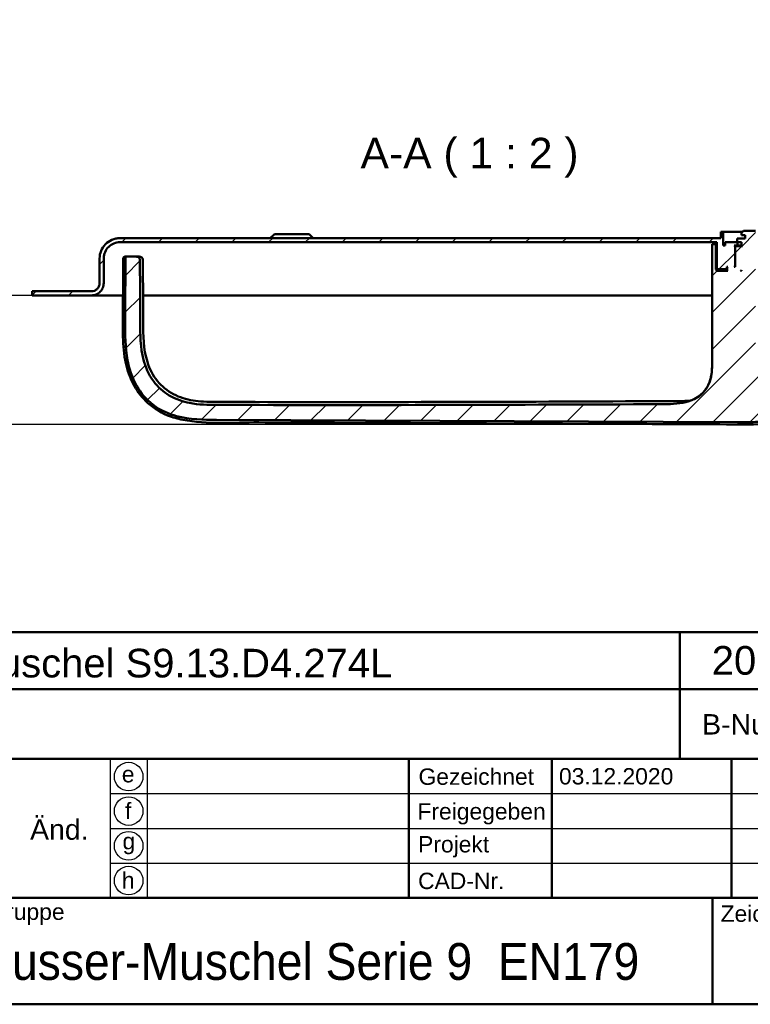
# Model space of a CAD drawing. Header units: millimetres. Extents: x 20 to 833, y 20 to 574.
# Tile 9 of 20: x 541 to 719, y 20 to 261. Entities that reach past the tile are written whole.
import ezdxf
from ezdxf.enums import TextEntityAlignment as Align

# ---------------------------------------------------------------- set-up
doc = ezdxf.new("R2010")
doc.units = ezdxf.units.MM
doc.header["$LTSCALE"] = 2
for name, color, linetype, lineweight in [('Bemaßungen(DIN)', 7, 'Continuous', 25), ('Sichtbare Kanten(DIN)', 7, 'Continuous', 50), ('Skizziergeometrie(DIN)', 7, 'Continuous', 50), ('Skizzierlinie(DIN)', 7, 'Continuous', 25), ('Symbole(DIN)', 7, 'Continuous', 25)]:
    doc.layers.add(name, color=color, linetype=linetype, lineweight=lineweight)
doc.layers.add('Schraffur', color=179, linetype='Continuous', lineweight=9, true_color=0x1e1e47)
doc.styles.add('Aktuell-DIN', font='arial.ttf')
doc.styles.add('Aktuell-DINGroßer Text', font='arial.ttf')
doc.styles.add('STANDARD-DIN~0', font='arial.ttf')
doc.styles.add('Textstil10', font='arial.ttf')
doc.styles.add('Textstil41', font='arial.ttf', dxfattribs={"width": 0.8})
doc.styles.add('Textstil83', font='arial.ttf', dxfattribs={"width": 0.8})
doc.dimstyles.new('CAD-LAN', dxfattribs={"dimscale": 2, "dimtxt": 3.5, "dimasz": 2.5, "dimexe": 3.175, "dimexo": 0, "dimgap": 0.8, "dimtad": 1, "dimrnd": 1e-08, "dimtxsty": 'STANDARD-DIN~0', "dimcen": 0.09, "dimdle": 10, "dimclrd": 250, "dimclre": 250, "dimclrt": 250, "dimadec": 0, "dimazin": 2, "dimtfac": 1, "dimtmove": 0, "dimatfit": 3, "dimfxl": 1, "dimtolj": 1, "dimtzin": 0, "dimlwd": 25, "dimlwe": 25, "dimarcsym": 0})

# ---------------------------------------------------------------- blocks, each defined once
blk = doc.blocks.new('Ränder Standardrahmen')
at = {"layer": 'Skizziergeometrie(DIN)', "flags": 128}
blk.add_lwpolyline([(10, 10), (10, 287), (410, 287), (410, 10), (10, 10)], dxfattribs=at)
blk = doc.blocks.new('Schriftfelder Heusser')
at = {"layer": 'Skizziergeometrie(DIN)'}
for p, q in [((101, 236.92), (291, 236.92)), ((232, 229.92), (232, 236.92)), ((101, 229.92), (291, 229.92)), ((232, 229.92), (232, 221.42)), ((101, 221.42), (291, 221.42)), ((198.85, 221.42), (198.85, 204.42)), ((216.35, 221.42), (216.35, 204.42)), ((238.35, 221.42), (238.35, 204.42)), ((101, 204.42), (291, 204.42)), ((236, 204.42), (236, 191.42)), ((291, 191.42), (101, 191.42))]:
    blk.add_line(p, q, dxfattribs=at)
at = {"layer": 'Skizzierlinie(DIN)'}
for p, q in [((162.35, 221.42), (162.35, 204.42)), ((166.85, 221.42), (166.85, 204.42)), ((162.35, 217.17), (278, 217.17)), ((162.35, 212.92), (278, 212.92)), ((162.35, 208.67), (278, 208.67))]:
    blk.add_line(p, q, dxfattribs=at)
for centre in [(164.6, 219.25), (164.6, 215.04), (164.6, 210.79), (164.6, 206.54)]:
    blk.add_circle(centre, 1.75, dxfattribs=at)
at = {"layer": 'Symbole(DIN)', "color": 179, "true_color": 0x262659, "style": 'Aktuell-DIN'}
for s, insert, char_height, attachment_point in [('B-Nummer', (234.74, 225.62), 2.489, 4), ('\\fArial|b0|i0;Gezeichnet', (200.05, 219.23), 2, 4), ('\\fArial|b0|i0;e', (164.54, 219.53), 2, 5), ('\\fArial|b0|i0;f', (164.55, 215.06), 2, 5), ('\\fArial|b0|i0;Freigegeben', (199.92, 216), 2, 1), ('\\fArial|b0|i0;Projekt', (200, 211.98), 2, 1), ('\\fArial|b0|i0;g', (164.63, 211.05), 2, 5), ('\\fArial|b0|i0;h', (164.55, 206.57), 2, 5), ('\\fArial|b0|i0;CAD-Nr.', (200, 207.5), 2, 1), ('\\fArial|b0|i0;\\H2.0000;Baugruppe', (143.1, 203.73), 2, 1), ('\\fArial|b0|i0;Zeichnungs-Nr.', (237, 203.5), 2, 1)]:
    blk.add_mtext(s, dxfattribs=dict(at, insert=insert, char_height=char_height, attachment_point=attachment_point))
at = {"layer": 'Symbole(DIN)', "color": 179, "true_color": 0x262659, "insert": (156.12, 212.76), "char_height": 2.489, "width": 12.3494, "attachment_point": 5, "style": 'Aktuell-DIN'}
blk.add_mtext('Änd.', dxfattribs=at)
at = {"layer": 'Symbole(DIN)', "color": 7, "insert": (143.1, 196.62), "char_height": 4.5, "width": 90.18, "attachment_point": 4, "style": 'Aktuell-DIN'}
blk.add_mtext('\\fArial|b0|i0;\\W0.90;\\H4.5000;Heusser-Muschel Serie 9  EN179', dxfattribs=at)
at = {"layer": 'Symbole(DIN)', "color": 179, "true_color": 0x262659, "style": 'Textstil10'}
blk.add_attdef('ERSTELLUNGSDATUM_001', (217.23, 218.29), '', height=2, dxfattribs=at)
at = {"layer": 'Symbole(DIN)', "color": 179, "true_color": 0x262659}
for tag, height, style, p in [('AUTOR', 2.49, 'Aktuell-DIN', (240.03, 219.26)), ('KONTROLLDATUM', 2, 'Textstil10', (217.42, 215.04)), ('KONTROLLIERT_VON', 2, 'Textstil10', (239.98, 215.05))]:
    blk.add_attdef(tag, text='', height=height, dxfattribs=dict(at, style=style)).set_placement(p, align=Align.MIDDLE_LEFT)
at = {"layer": 'Symbole(DIN)', "color": 7, "style": 'Textstil83', "width": 0.8}
blk.add_attdef('Anfänglicher_Ansichtsmaßstab_001', (281.57, 213.34), '', height=2.3, dxfattribs=at)
at = {"layer": 'Symbole(DIN)', "color": 179, "true_color": 0x262659, "style": 'Textstil10'}
blk.add_attdef('PROJEKT', text='', height=2, dxfattribs=at).set_placement((217.77, 209.72), align=Align.BOTTOM_LEFT)
at = {"layer": 'Symbole(DIN)', "color": 7, "style": 'Textstil41', "width": 0.8}
blk.add_attdef('STATUS', text='', height=5, dxfattribs=at).set_placement((284.53, 195.86), align=Align.MIDDLE_CENTER)
blk = doc.blocks.new('*D26')
at = {"layer": 'Bemaßungen(DIN)', "color": 250, "linetype": 'Continuous', "lineweight": 25, "true_color": 0x3f3f3f, "transparency": 16777216}
for p, q in [((543.59, 193.31), (517.24, 193.31)), ((523.59, 166.75), (523.59, 188.31)), ((715.94, 161.75), (517.24, 161.75))]:
    blk.add_line(p, q, dxfattribs=at)
at = {"layer": 'Bemaßungen(DIN)', "color": 250, "linetype": 'Continuous', "true_color": 0x3f3f3f, "transparency": 16777216}
for points in [[(522.76, 188.31), (524.42, 188.31), (523.59, 193.31)], [(522.75, 166.75), (524.42, 166.75), (523.59, 161.75)]]:
    blk.add_solid(points, dxfattribs=at)
at = {"layer": 'Defpoints', "color": 0, "linetype": 'Continuous', "transparency": 16777216}
for p in [(523.59, 193.31), (543.59, 193.31), (715.94, 161.75)]:
    blk.add_point(p, dxfattribs=at)
at = {"layer": 'Bemaßungen(DIN)', "color": 250, "linetype": 'Continuous', "lineweight": 25, "true_color": 0x3f3f3f, "transparency": 16777216, "insert": (514.84, 172.55), "char_height": 7, "attachment_point": 1, "rotation": 89.9986, "style": 'STANDARD-DIN~0'}
blk.add_mtext('\\A1;32', dxfattribs=at)

msp = doc.modelspace()

# ---------------------------------------------------------------- hatches: boundary and pattern name
at = {"layer": 'Schraffur'}
h = msp.add_hatch(dxfattribs=at)
h.set_pattern_fill('ANSI31', color=256, scale=50.8, style=0)
h.set_pattern_definition([(45, (0, 0), (-4.49013, 4.49013), [])])
edge = h.paths.add_edge_path()
edge.add_line((558.089, 194.307), (543.589, 194.307))
edge.add_line((543.589, 194.307), (543.589, 193.307))
edge.add_line((543.589, 193.307), (558.089, 193.307))
edge.add_spline(control_points=[(558.089, 193.307), (558.298, 193.307), (558.505, 193.328), (558.907, 193.413), (559.1, 193.474), (559.648, 193.713), (559.975, 193.941), (560.515, 194.501), (560.727, 194.826), (561.016, 195.539), (561.089, 195.92), (561.089, 196.307)], knot_values=[-0.4735831, -0.4735831, -0.4735831, -0.4735831, -0.4108832, -0.4108832, -0.3500812, -0.3500812, -0.2314327, -0.2314327, -0.1160757, -0.1160757, 0, 0, 0, 0], degree=3, periodic=0)
edge.add_line((561.089, 196.307), (561.089, 202.307))
edge.add_spline(control_points=[(561.089, 202.307), (561.089, 202.585), (561.117, 202.862), (561.23, 203.398), (561.312, 203.655), (561.63, 204.385), (561.935, 204.821), (562.681, 205.541), (563.114, 205.824), (564.066, 206.209), (564.573, 206.306), (565.089, 206.306)], knot_values=[-0.6314442, -0.6314442, -0.6314442, -0.6314442, -0.5478443, -0.5478443, -0.4667749, -0.4667749, -0.3085769, -0.3085769, -0.1547676, -0.1547676, 0, 0, 0, 0], degree=3, periodic=0)
edge.add_line((565.089, 206.306), (711.089, 206.303))
edge.add_line((711.089, 206.303), (711.089, 199.903))
edge.add_line((711.089, 199.903), (711.289, 199.703))
edge.add_line((711.289, 199.703), (713.389, 199.703))
edge.add_line((713.389, 199.703), (713.489, 199.803))
edge.add_line((713.489, 199.803), (713.489, 200.303))
edge.add_line((713.489, 200.303), (713.789, 200.303))
edge.add_line((713.789, 200.303), (713.589, 200.103))
edge.add_line((713.589, 200.103), (713.589, 199.503))
edge.add_line((713.589, 199.503), (713.789, 199.303))
edge.add_line((713.789, 199.303), (711.089, 199.303))
edge.add_line((711.089, 199.303), (710.789, 199.603))
edge.add_line((710.789, 199.603), (710.789, 205.803))
edge.add_line((710.789, 205.803), (709.945, 205.803))
edge.add_line((709.945, 205.803), (709.945, 203.303))
edge.add_line((709.945, 203.303), (709.945, 177.887))
edge.add_spline(control_points=[(709.945, 177.887), (709.945, 176.396), (709.945, 174.902), (709.456, 172.499), (709.135, 171.59), (708.135, 169.935), (707.494, 169.243), (705.67, 167.911), (704.519, 167.485), (701.549, 166.731), (699.433, 166.722), (697.357, 166.713)], knot_values=[-1.7523109, -1.7523109, -1.7523109, -1.7523109, -1.4005847, -1.4005847, -1.1659758, -1.1659758, -0.9360039, -0.9360039, -0.6227748, -0.6227748, 0, 0, 0, 0], degree=3, periodic=0)
edge.add_spline(control_points=[(697.357, 166.713), (679.657, 166.636), (661.957, 166.563), (625.76, 166.482), (607.264, 166.477), (588.767, 166.544)], knot_values=[-10.8590525, -10.8590525, -10.8590525, -10.8590525, -5.5490261, -5.5490261, 0, 0, 0, 0], degree=3, periodic=0)
edge.add_spline(control_points=[(588.767, 166.544), (586.628, 166.551), (584.373, 166.56), (580.609, 167.299), (578.838, 167.824), (575.619, 169.744), (574.353, 170.877), (571.968, 174.048), (571.248, 175.961), (570.044, 180.582), (570.031, 183.735), (570.018, 186.844)], knot_values=[-2.924468, -2.924468, -2.924468, -2.924468, -2.2361655, -2.2361655, -1.7941922, -1.7941922, -1.4225625, -1.4225625, -0.9328082, -0.9328082, 0, 0, 0, 0], degree=3, periodic=0)
edge.add_spline(control_points=[(570.018, 186.844), (570.003, 190.432), (569.991, 193.255), (569.977, 197.349), (569.97, 199.451), (569.97, 201.392)], knot_values=[-1.3547138, -1.3547138, -1.3547138, -1.3547138, -0.5873656, -0.5873656, -0.0059478, -0.0059478, -0.0059478, -0.0059478], degree=3, periodic=0)
edge.add_spline(control_points=[(569.97, 201.392), (569.969, 201.646), (569.969, 201.907), (569.879, 202.238), (569.839, 202.336), (569.723, 202.505), (569.653, 202.573), (569.464, 202.696), (569.345, 202.737), (569.013, 202.806), (568.782, 202.806), (568.559, 202.806)], knot_values=[-0.2455462, -0.2455462, -0.2455462, -0.2455462, -0.1709724, -0.1709724, -0.1378317, -0.1378317, -0.106542, -0.106542, -0.067146, -0.067146, 0, 0, 0, 0], degree=3, periodic=0)
edge.add_line((568.559, 202.806), (566.969, 202.806))
edge.add_spline(control_points=[(566.969, 202.806), (566.864, 202.806), (566.755, 202.806), (566.622, 202.769), (566.585, 202.753), (566.519, 202.707), (566.493, 202.679), (566.446, 202.605), (566.43, 202.557), (566.403, 202.425), (566.403, 202.332), (566.403, 202.241)], knot_values=[-0.0997525, -0.0997525, -0.0997525, -0.0997525, -0.0687231, -0.0687231, -0.0556331, -0.0556331, -0.0432165, -0.0432165, -0.0273736, -0.0273736, -0.0000528, -0.0000528, -0.0000528, -0.0000528], degree=3, periodic=0)
edge.add_spline(control_points=[(566.403, 202.241), (566.403, 200.106), (566.398, 198.071), (566.382, 193.131), (566.364, 188.915), (566.355, 186.816)], knot_values=[-1.0713794, -1.0713794, -1.0713794, -1.0713794, -0.6299452, -0.6299452, 0, 0, 0, 0], degree=3, periodic=0)
edge.add_spline(control_points=[(566.355, 186.816), (566.341, 183.757), (566.327, 180.588), (567.292, 175.508), (567.947, 173.279), (570.213, 169.392), (571.514, 167.881), (575.118, 165.089), (577.22, 164.269), (582.188, 162.908), (585.513, 162.893), (588.683, 162.88)], knot_values=[-3.1182615, -3.1182615, -3.1182615, -3.1182615, -2.3275463, -2.3275463, -1.8418292, -1.8418292, -1.4493224, -1.4493224, -0.951006, -0.951006, -0.0000032, -0.0000032, -0.0000032, -0.0000032], degree=3, periodic=0)
edge.add_line((588.683, 162.88), (716.156, 162.33))
edge.add_spline(control_points=[(716.156, 162.33), (717.329, 162.325), (719.071, 162.317), (722.029, 162.397), (723.484, 162.482), (724.944, 162.649)], knot_values=[-0.8850588, -0.8850588, -0.8850588, -0.8850588, -0.4408383, -0.4408383, 0, 0, 0, 0], degree=3, periodic=0)
edge.add_spline(control_points=[(724.944, 162.649), (725.772, 162.743), (726.596, 162.864), (728.233, 163.17), (729.046, 163.355), (729.848, 163.578)], knot_values=[-0.4996856, -0.4996856, -0.4996856, -0.4996856, -0.2499014, -0.2499014, 0, 0, 0, 0], degree=3, periodic=0)
edge.add_spline(control_points=[(729.848, 163.578), (730.66, 163.803), (731.469, 164.069), (733.145, 164.683), (734.027, 165.044), (734.89, 165.424)], knot_values=[-0.5353755, -0.5353755, -0.5353755, -0.5353755, -0.2827871, -0.2827871, -0.0000004, -0.0000004, -0.0000004, -0.0000004], degree=3, periodic=0)
edge.add_spline(control_points=[(734.89, 165.424), (735.821, 165.834), (736.327, 166.085), (738.083, 166.992), (738.959, 167.451), (739.674, 167.734)], knot_values=[-0.5031252, -0.5031252, -0.5031252, -0.5031252, -0.2304776, -0.2304776, 0, 0, 0, 0], degree=3, periodic=0)
edge.add_spline(control_points=[(739.674, 167.734), (739.767, 167.771), (739.858, 167.805), (739.974, 167.88), (740.01, 167.911), (740.072, 167.992), (740.093, 168.038), (740.131, 168.181), (740.131, 168.286), (740.131, 168.39)], knot_values=[-0.0935252, -0.0935252, -0.0935252, -0.0935252, -0.0642653, -0.0642653, -0.0483657, -0.0483657, -0.0312512, -0.0312512, 0, 0, 0, 0], degree=3, periodic=0)
edge.add_line((740.131, 168.39), (740.132, 188.359))
edge.add_line((740.132, 188.359), (739.147, 189.344))
edge.add_line((739.147, 189.344), (729.639, 189.344))
edge.add_line((729.639, 189.344), (729.638, 174.102))
edge.add_line((729.638, 174.102), (720.538, 174.103))
edge.add_line((720.538, 174.103), (720.539, 209.103))
edge.add_line((720.539, 209.103), (717.589, 209.103))
edge.add_line((717.589, 209.103), (717.089, 208.603))
edge.add_line((717.089, 208.603), (717.089, 208.003))
edge.add_line((717.089, 208.003), (717.989, 208.003))
edge.add_line((717.989, 208.003), (717.989, 207.203))
edge.add_line((717.989, 207.203), (716.072, 207.203))
edge.add_line((716.072, 207.203), (716.072, 206.303))
edge.add_line((716.072, 206.303), (713.089, 206.303))
edge.add_line((713.089, 206.303), (713.089, 205.503))
edge.add_line((713.089, 205.503), (712.589, 205.503))
edge.add_line((712.589, 205.503), (712.589, 208.803))
edge.add_line((712.589, 208.803), (712.089, 208.803))
edge.add_line((712.089, 208.803), (712.089, 207.303))
edge.add_line((712.089, 207.303), (565.089, 207.306))
edge.add_spline(control_points=[(565.089, 207.306), (564.741, 207.306), (564.395, 207.271), (563.725, 207.13), (563.403, 207.027), (562.491, 206.63), (561.946, 206.25), (561.045, 205.316), (560.693, 204.775), (560.211, 203.585), (560.089, 202.951), (560.089, 202.307)], knot_values=[-0.7893052, -0.7893052, -0.7893052, -0.7893052, -0.6848053, -0.6848053, -0.5834686, -0.5834686, -0.3857211, -0.3857211, -0.1934595, -0.1934595, 0, 0, 0, 0], degree=3, periodic=0)
edge.add_line((560.089, 202.307), (560.089, 196.307))
edge.add_spline(control_points=[(560.089, 196.307), (560.089, 196.167), (560.075, 196.029), (560.018, 195.761), (559.977, 195.632), (559.818, 195.267), (559.666, 195.049), (559.293, 194.689), (559.076, 194.548), (558.6, 194.355), (558.347, 194.307), (558.089, 194.307)], knot_values=[-0.3157221, -0.3157221, -0.3157221, -0.3157221, -0.2739221, -0.2739221, -0.2333875, -0.2333875, -0.1542884, -0.1542884, -0.0773838, -0.0773838, -0.0000019, -0.0000019, -0.0000019, -0.0000019], degree=3, periodic=0)
h.paths.add_polyline_path([(715.789, 205.303), (715.589, 205.103), (715.589, 200.303), (715.339, 200.303), (715.539, 200.503), (715.539, 205.303), (715.339, 205.503), (716.089, 205.503), (716.089, 206.303), (717.089, 206.303), (717.089, 205.103), (716.889, 205.303)], flags=0)
h.paths.add_polyline_path([(716.889, 199.303), (717.089, 199.503), (717.089, 199.303)], flags=0)
edge = h.paths.add_edge_path()
edge.add_line((751.089, 202.302), (751.089, 196.302))
edge.add_spline(control_points=[(751.089, 196.302), (751.089, 196.093), (751.11, 195.886), (751.195, 195.483), (751.256, 195.29), (751.495, 194.743), (751.723, 194.416), (752.283, 193.876), (752.608, 193.664), (753.321, 193.375), (753.702, 193.302), (754.089, 193.302)], knot_values=[-0.4735831, -0.4735831, -0.4735831, -0.4735831, -0.4108832, -0.4108832, -0.3500812, -0.3500812, -0.2314327, -0.2314327, -0.1160757, -0.1160757, 0, 0, 0, 0], degree=3, periodic=0)
edge.add_line((754.089, 193.302), (757.589, 193.302))
edge.add_line((757.589, 193.302), (757.589, 194.272))
edge.add_line((757.589, 194.272), (756.589, 194.272))
edge.add_line((756.589, 194.272), (756.589, 194.302))
edge.add_line((756.589, 194.302), (754.089, 194.302))
edge.add_spline(control_points=[(754.089, 194.302), (753.95, 194.302), (753.811, 194.316), (753.543, 194.372), (753.415, 194.414), (753.05, 194.572), (752.831, 194.725), (752.471, 195.098), (752.33, 195.315), (752.138, 195.79), (752.089, 196.044), (752.089, 196.302)], knot_values=[-0.3157143, -0.3157143, -0.3157143, -0.3157143, -0.2739221, -0.2739221, -0.2333875, -0.2333875, -0.1542884, -0.1542884, -0.0773838, -0.0773838, 0, 0, 0, 0], degree=3, periodic=0)
edge.add_line((752.089, 196.302), (752.089, 202.302))
edge.add_spline(control_points=[(752.089, 202.302), (752.089, 202.65), (752.054, 202.996), (751.913, 203.666), (751.81, 203.988), (751.413, 204.9), (751.032, 205.446), (750.099, 206.346), (749.558, 206.698), (748.368, 207.18), (747.734, 207.302), (747.089, 207.302)], knot_values=[-0.7893052, -0.7893052, -0.7893052, -0.7893052, -0.6848053, -0.6848053, -0.5834686, -0.5834686, -0.3857211, -0.3857211, -0.1934595, -0.1934595, 0, 0, 0, 0], degree=3, periodic=0)
edge.add_line((747.089, 207.302), (738.089, 207.302))
edge.add_line((738.089, 207.302), (738.089, 208.802))
edge.add_line((738.089, 208.802), (737.589, 208.802))
edge.add_line((737.589, 208.802), (737.589, 205.502))
edge.add_line((737.589, 205.502), (737.089, 205.502))
edge.add_line((737.089, 205.502), (737.089, 206.302))
edge.add_line((737.089, 206.302), (734.089, 206.302))
edge.add_line((734.089, 206.302), (734.089, 205.502))
edge.add_line((734.089, 205.502), (734.839, 205.502))
edge.add_line((734.839, 205.502), (734.639, 205.302))
edge.add_line((734.639, 205.302), (734.639, 200.502))
edge.add_line((734.639, 200.502), (734.839, 200.302))
edge.add_line((734.839, 200.302), (734.589, 200.302))
edge.add_line((734.589, 200.302), (734.589, 205.102))
edge.add_line((734.589, 205.102), (734.389, 205.302))
edge.add_line((734.389, 205.302), (733.289, 205.302))
edge.add_line((733.289, 205.302), (733.089, 205.102))
edge.add_line((733.089, 205.102), (733.089, 206.302))
edge.add_line((733.089, 206.302), (732.189, 206.302))
edge.add_line((732.189, 206.302), (732.189, 208.002))
edge.add_line((732.189, 208.002), (733.089, 208.002))
edge.add_line((733.089, 208.002), (733.089, 208.602))
edge.add_line((733.089, 208.602), (732.589, 209.102))
edge.add_line((732.589, 209.102), (729.639, 209.102))
edge.add_line((729.639, 209.102), (729.639, 194.261))
edge.add_line((729.639, 194.261), (739.147, 194.261))
edge.add_line((739.147, 194.261), (740.132, 195.245))
edge.add_line((740.132, 195.245), (740.132, 203.302))
edge.add_line((740.132, 203.302), (740.132, 205.802))
edge.add_line((740.132, 205.802), (739.389, 205.802))
edge.add_line((739.389, 205.802), (739.389, 199.602))
edge.add_line((739.389, 199.602), (739.089, 199.302))
edge.add_line((739.089, 199.302), (736.389, 199.302))
edge.add_line((736.389, 199.302), (736.589, 199.502))
edge.add_line((736.589, 199.502), (736.589, 200.102))
edge.add_line((736.589, 200.102), (736.389, 200.302))
edge.add_line((736.389, 200.302), (736.689, 200.302))
edge.add_line((736.689, 200.302), (736.689, 199.802))
edge.add_line((736.689, 199.802), (736.789, 199.702))
edge.add_line((736.789, 199.702), (738.889, 199.702))
edge.add_line((738.889, 199.702), (739.089, 199.902))
edge.add_line((739.089, 199.902), (739.089, 206.302))
edge.add_line((739.089, 206.302), (747.089, 206.302))
edge.add_spline(control_points=[(747.089, 206.302), (747.367, 206.302), (747.644, 206.274), (748.181, 206.161), (748.438, 206.079), (749.168, 205.761), (749.604, 205.456), (750.324, 204.71), (750.606, 204.277), (750.991, 203.325), (751.089, 202.818), (751.089, 202.302)], knot_values=[-0.6314442, -0.6314442, -0.6314442, -0.6314442, -0.5478443, -0.5478443, -0.4667749, -0.4667749, -0.3085769, -0.3085769, -0.1547676, -0.1547676, 0, 0, 0, 0], degree=3, periodic=0)
h.paths.add_polyline_path([(733.089, 199.502), (733.289, 199.302), (733.089, 199.302)], flags=0)

# ---------------------------------------------------------------- linework, layer by layer
at = {"layer": 'Sichtbare Kanten(DIN)'}
for p, q in [((712.089, 207.303), (565.089, 207.306)), ((602.842, 208.306), (601.842, 207.306)), ((602.842, 208.306), (611.342, 208.305)), ((611.342, 208.305), (612.342, 207.305)), ((712.589, 208.803), (712.089, 208.803)), ((712.089, 208.803), (712.089, 207.303)), ((712.589, 205.503), (712.589, 208.803)), ((712.589, 208.803), (717.289, 208.803)), ((717.989, 207.203), (716.072, 207.203)), ((716.072, 207.203), (716.072, 206.303)), ((717.589, 209.103), (717.089, 208.603)), ((717.089, 208.603), (717.089, 208.003)), ((717.089, 208.003), (717.989, 208.003)), ((720.539, 209.103), (717.589, 209.103)), ((717.989, 208.003), (717.989, 207.203)), ((565.089, 206.306), (711.089, 206.303)), ((710.789, 205.803), (709.945, 205.803)), ((709.945, 205.803), (709.945, 203.303)), ((709.945, 203.303), (709.945, 205.803)), ((710.789, 199.603), (710.789, 205.803)), ((711.089, 205.803), (710.789, 205.803)), ((711.089, 206.303), (711.089, 199.903)), ((713.089, 205.503), (712.589, 205.503)), ((716.072, 206.303), (713.089, 206.303)), ((713.089, 206.303), (713.089, 205.503)), ((715.539, 205.303), (715.339, 205.503)), ((715.339, 205.503), (716.089, 205.503)), ((715.539, 200.503), (715.539, 205.303)), ((715.539, 205.303), (715.789, 205.303)), ((715.789, 205.303), (715.589, 205.103)), ((715.589, 205.103), (715.589, 200.303)), ((716.889, 205.303), (715.789, 205.303)), ((716.089, 205.503), (716.089, 206.303)), ((716.089, 206.303), (717.089, 206.303)), ((717.089, 205.503), (716.089, 205.503)), ((717.089, 205.103), (716.889, 205.303)), ((717.089, 205.303), (716.889, 205.303)), ((717.089, 206.303), (717.089, 205.103)), ((560.089, 202.307), (560.089, 196.307)), ((561.089, 196.307), (561.089, 202.307)), ((568.559, 202.806), (566.969, 202.806)), ((568.559, 202.806), (569.262, 202.806)), ((709.945, 203.303), (709.945, 177.887)), ((709.945, 203.303), (709.945, 177.887)), ((711.089, 199.903), (711.289, 199.703)), ((713.389, 199.703), (713.489, 199.803)), ((713.489, 199.803), (713.489, 200.303)), ((713.489, 200.303), (713.789, 200.303)), ((713.589, 199.803), (713.489, 199.803)), ((713.789, 200.303), (713.589, 200.103)), ((713.589, 200.103), (713.589, 199.503)), ((715.339, 200.303), (715.539, 200.503)), ((715.589, 200.303), (715.339, 200.303)), ((715.589, 200.503), (715.539, 200.503)), ((711.089, 199.303), (710.789, 199.603)), ((713.589, 199.603), (710.789, 199.603)), ((713.789, 199.303), (711.089, 199.303)), ((711.289, 199.703), (713.389, 199.703)), ((713.389, 199.703), (713.589, 199.703)), ((713.589, 199.503), (713.789, 199.303)), ((716.889, 199.303), (717.089, 199.503)), ((717.089, 199.303), (716.889, 199.303)), ((717.089, 199.503), (717.089, 199.303)), ((558.089, 194.307), (543.589, 194.307)), ((543.589, 194.307), (543.589, 193.307)), ((543.589, 193.307), (558.089, 193.307)), ((558.092, 193.307), (558.089, 193.307)), ((565.821, 193.306), (558.092, 193.307)), ((570.686, 193.306), (570.686, 193.306)), ((583.631, 193.306), (570.719, 193.306)), ((709.945, 193.303), (583.631, 193.306)), ((588.683, 162.88), (716.156, 162.33))]:
    msp.add_line(p, q, dxfattribs=at)
for points, degree, knots in [([(565.089, 207.306), (564.741, 207.306), (564.395, 207.271), (563.725, 207.13), (563.403, 207.027), (562.491, 206.63), (561.946, 206.25), (561.045, 205.316), (560.693, 204.775), (560.211, 203.585), (560.089, 202.951), (560.089, 202.307)], 3, [-0.78930523, -0.78930523, -0.78930523, -0.78930523, -0.68480532, -0.68480532, -0.58346864, -0.58346864, -0.38572109, -0.38572109, -0.19345948, -0.19345948, 0, 0, 0, 0]), ([(561.089, 202.307), (561.089, 202.585), (561.117, 202.862), (561.23, 203.398), (561.312, 203.655), (561.63, 204.385), (561.935, 204.821), (562.681, 205.541), (563.114, 205.824), (564.066, 206.209), (564.573, 206.306), (565.089, 206.306)], 3, [-0.63144419, -0.63144419, -0.63144419, -0.63144419, -0.54784426, -0.54784426, -0.46677491, -0.46677491, -0.30857687, -0.30857687, -0.15476759, -0.15476759, 0, 0, 0, 0]), ([(724.941, 162.087), (720.586, 161.59), (716.179, 161.768), (704.46, 161.82), (697.124, 161.851), (667.78, 161.977), (645.772, 162.072), (615.511, 162.203), (607.258, 162.238), (592.812, 162.301), (586.516, 161.7), (579.176, 163.13), (577.928, 163.483), (574.738, 164.779), (572.854, 165.999), (570.103, 168.74), (569.073, 170.174), (567.47, 173.28), (566.892, 174.985), (566.046, 178.833), (565.87, 181.017), (565.721, 186.808), (565.81, 190.433), (565.829, 195.515), (565.834, 196.974), (565.84, 199.162), (565.842, 199.892), (565.842, 200.986), (565.84, 201.351), (565.844, 201.811), (565.846, 201.907), (565.852, 202.113), (565.858, 202.225), (565.88, 202.372), (565.89, 202.417), (565.926, 202.539), (565.96, 202.605), (566.046, 202.704), (566.099, 202.741), (566.207, 202.781), (566.254, 202.792), (566.338, 202.802), (566.372, 202.805), (566.426, 202.807), (566.446, 202.807), (566.487, 202.808), (566.508, 202.808), (566.529, 202.808)], 3, [0, 0, 0, 0, 1.3147732, 1.3147732, 3.5156069, 3.5156069, 10.1181079, 10.1181079, 12.5940457, 12.5940457, 14.4517512, 14.4517512, 14.8372417, 14.8372417, 15.4848677, 15.4848677, 16.0022412, 16.0022412, 16.5333209, 16.5333209, 17.1842684, 17.1842684, 18.2712861, 18.2712861, 18.7090006, 18.7090006, 18.9277979, 18.9277979, 19.0372679, 19.0372679, 19.0659313, 19.0659313, 19.1002428, 19.1002428, 19.1167143, 19.1167143, 19.1500842, 19.1500842, 19.1808214, 19.1808214, 19.199637, 19.199637, 19.2105791, 19.2105791, 19.2165987, 19.2165987, 19.2229068, 19.2229068, 19.2229068, 19.2229068]), ([(566.403, 202.241), (566.403, 200.106), (566.398, 198.071), (566.382, 193.131), (566.364, 188.915), (566.355, 186.816)], 3, [-1.0713794, -1.0713794, -1.0713794, -1.0713794, -0.6299452, -0.6299452, 0, 0, 0, 0]), ([(566.969, 202.806), (566.864, 202.806), (566.755, 202.806), (566.622, 202.769), (566.585, 202.753), (566.519, 202.707), (566.493, 202.679), (566.446, 202.605), (566.43, 202.557), (566.403, 202.425), (566.403, 202.332), (566.403, 202.241)], 3, [-0.099752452, -0.099752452, -0.099752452, -0.099752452, -0.068723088, -0.068723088, -0.055633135, -0.055633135, -0.043216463, -0.043216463, -0.027373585, -0.027373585, -0.000052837, -0.000052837, -0.000052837, -0.000052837]), ([(566.41, 202.797), (566.41, 202.797), (566.41, 202.797), (566.413, 202.798), (566.425, 202.799), (566.458, 202.803), (566.473, 202.804), (566.507, 202.806), (566.525, 202.807), (566.561, 202.808), (566.576, 202.809), (566.601, 202.809), (566.611, 202.809), (566.628, 202.809), (566.635, 202.809), (566.644, 202.809), (566.647, 202.809), (566.653, 202.809), (566.655, 202.809), (566.657, 202.809), (566.657, 202.809), (566.658, 202.809), (566.658, 202.809), (566.658, 202.809)], 3, [0.040893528, 0.040893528, 0.040893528, 0.040893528, 0.04351805, 0.04351805, 0.063949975, 0.063949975, 0.075272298, 0.075272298, 0.08456077, 0.08456077, 0.090254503, 0.090254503, 0.093341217, 0.093341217, 0.09542218, 0.09542218, 0.0963139, 0.0963139, 0.09698244, 0.09698244, 0.097045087, 0.097045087, 0.097100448, 0.097100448, 0.097100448, 0.097100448]), ([(566.575, 202.803), (566.571, 202.803), (566.565, 202.804), (566.56, 202.805), (566.554, 202.805), (566.548, 202.806), (566.547, 202.806)], 5, [1.370686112, 1.370686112, 1.370686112, 1.370686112, 1.370686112, 1.370686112, 1.391806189, 1.395873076, 1.395873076, 1.395873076, 1.395873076, 1.395873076, 1.395873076]), ([(566.554, 202.801), (566.554, 202.801), (566.555, 202.801), (566.559, 202.801), (566.567, 202.802), (566.595, 202.804), (566.615, 202.806), (566.66, 202.807), (566.678, 202.808), (566.712, 202.808), (566.725, 202.808), (566.747, 202.808), (566.756, 202.808), (566.765, 202.808)], 3, [0.043027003, 0.043027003, 0.043027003, 0.043027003, 0.048455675, 0.048455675, 0.065369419, 0.065369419, 0.082088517, 0.082088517, 0.090516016, 0.090516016, 0.094717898, 0.094717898, 0.097318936, 0.097318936, 0.097318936, 0.097318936]), ([(566.652, 202.802), (566.652, 202.802), (566.658, 202.803), (566.679, 202.804), (566.686, 202.804), (566.698, 202.805), (566.701, 202.805), (566.705, 202.805), (566.706, 202.805), (566.719, 202.806), (566.733, 202.806), (566.757, 202.807), (566.764, 202.807), (566.78, 202.807), (566.789, 202.807), (566.805, 202.807), (566.812, 202.807), (566.823, 202.807), (566.827, 202.807), (566.833, 202.807), (566.835, 202.807), (566.837, 202.807), (566.838, 202.807), (566.839, 202.807), (566.839, 202.807), (566.839, 202.807), (566.839, 202.807), (566.84, 202.807)], 3, [0.043255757, 0.043255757, 0.043255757, 0.043255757, 0.0634643, 0.0634643, 0.071862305, 0.071862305, 0.074657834, 0.074657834, 0.075589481, 0.075589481, 0.084950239, 0.084950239, 0.088309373, 0.088309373, 0.091948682, 0.091948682, 0.094039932, 0.094039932, 0.095353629, 0.095353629, 0.095894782, 0.095894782, 0.096097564, 0.096097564, 0.096155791, 0.096155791, 0.096184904, 0.096184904, 0.096184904, 0.096184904]), ([(566.737, 202.804), (566.737, 202.804), (566.748, 202.805), (566.78, 202.806), (566.788, 202.806), (566.805, 202.806), (566.813, 202.806), (566.827, 202.807), (566.833, 202.807), (566.846, 202.807), (566.854, 202.807), (566.868, 202.807), (566.873, 202.807), (566.881, 202.807), (566.883, 202.807), (566.887, 202.807), (566.887, 202.807), (566.888, 202.807), (566.889, 202.807), (566.889, 202.807)], 3, [0.041212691, 0.041212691, 0.041212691, 0.041212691, 0.068807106, 0.068807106, 0.076988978, 0.076988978, 0.082351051, 0.082351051, 0.085430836, 0.085430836, 0.088772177, 0.088772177, 0.090319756, 0.090319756, 0.091139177, 0.091139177, 0.091305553, 0.091305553, 0.091430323, 0.091430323, 0.091430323, 0.091430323]), ([(566.803, 202.805), (566.803, 202.805), (566.805, 202.805), (566.813, 202.806), (566.823, 202.806), (566.847, 202.806), (566.854, 202.806), (566.871, 202.806), (566.878, 202.806), (566.892, 202.807), (566.898, 202.807), (566.908, 202.807), (566.912, 202.807), (566.919, 202.807), (566.921, 202.807), (566.924, 202.807)], 3, [0.041135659, 0.041135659, 0.041135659, 0.041135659, 0.052543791, 0.052543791, 0.072932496, 0.072932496, 0.080874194, 0.080874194, 0.086061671, 0.086061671, 0.088680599, 0.088680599, 0.089993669, 0.089993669, 0.090809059, 0.090809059, 0.090809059, 0.090809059]), ([(566.851, 202.807), (566.848, 202.807), (566.843, 202.807), (566.838, 202.807), (566.833, 202.807), (566.828, 202.807), (566.827, 202.807)], 5, [0.903528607, 0.903528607, 0.903528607, 0.903528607, 0.903528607, 0.903528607, 0.956845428, 0.975905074, 0.975905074, 0.975905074, 0.975905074, 0.975905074, 0.975905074]), ([(566.85, 202.806), (566.85, 202.806), (566.85, 202.806), (566.857, 202.806), (566.867, 202.806), (566.892, 202.806), (566.897, 202.806), (566.908, 202.806), (566.913, 202.806), (566.922, 202.806), (566.925, 202.806), (566.931, 202.806), (566.933, 202.806), (566.936, 202.806), (566.938, 202.806), (566.942, 202.806), (566.943, 202.806), (566.945, 202.806), (566.946, 202.806), (566.948, 202.806), (566.948, 202.806), (566.948, 202.806), (566.948, 202.806), (566.948, 202.806)], 3, [0.042167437, 0.042167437, 0.042167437, 0.042167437, 0.051557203, 0.051557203, 0.077406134, 0.077406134, 0.082661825, 0.082661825, 0.086610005, 0.086610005, 0.088460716, 0.088460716, 0.089142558, 0.089142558, 0.089840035, 0.089840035, 0.090272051, 0.090272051, 0.090578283, 0.090578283, 0.090611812, 0.090611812, 0.090624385, 0.090624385, 0.090624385, 0.090624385]), ([(566.874, 202.806), (566.874, 202.806), (566.874, 202.806), (566.875, 202.806), (566.875, 202.806), (566.878, 202.806), (566.885, 202.806), (566.909, 202.806), (566.912, 202.806), (566.914, 202.806)], 3, [0.045495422, 0.045495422, 0.045495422, 0.045495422, 0.049163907, 0.049163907, 0.051320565, 0.051320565, 0.073014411, 0.073014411, 0.074978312, 0.074978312, 0.074978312, 0.074978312]), ([(566.876, 202.806), (566.876, 202.806), (566.88, 202.806), (566.894, 202.806), (566.901, 202.806), (566.916, 202.806), (566.921, 202.806), (566.931, 202.806), (566.935, 202.806), (566.943, 202.806), (566.946, 202.806), (566.953, 202.806), (566.955, 202.806), (566.959, 202.806), (566.961, 202.806), (566.962, 202.806)], 3, [0.042862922, 0.042862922, 0.042862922, 0.042862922, 0.063845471, 0.063845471, 0.07710082, 0.07710082, 0.081908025, 0.081908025, 0.085005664, 0.085005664, 0.086569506, 0.086569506, 0.087353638, 0.087353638, 0.0878407, 0.0878407, 0.0878407, 0.0878407]), ([(566.969, 202.806), (566.969, 202.806), (566.969, 202.806), (566.968, 202.806), (566.967, 202.806), (566.966, 202.806), (566.965, 202.806), (566.965, 202.806)], 5, [0.00099431, 0.00099431, 0.00099431, 0.00099431, 0.00099431, 0.00099431, 0.08692391, 0.17391606, 0.18348465, 0.18348465, 0.18348465, 0.18348465, 0.18348465, 0.18348465]), ([(569.97, 201.392), (569.969, 201.646), (569.969, 201.907), (569.879, 202.238), (569.839, 202.336), (569.723, 202.505), (569.653, 202.573), (569.464, 202.696), (569.345, 202.737), (569.013, 202.806), (568.782, 202.806), (568.559, 202.806)], 3, [-0.24554619, -0.24554619, -0.24554619, -0.24554619, -0.17097244, -0.17097244, -0.13783166, -0.13783166, -0.10654197, -0.10654197, -0.06714601, -0.06714601, 0, 0, 0, 0]), ([(569.286, 202.806), (569.286, 202.806), (569.286, 202.806), (569.286, 202.806), (569.286, 202.806), (569.286, 202.806), (569.286, 202.806), (569.286, 202.806), (569.286, 202.806), (569.287, 202.806), (569.287, 202.806), (569.288, 202.806), (569.288, 202.806), (569.288, 202.806), (569.288, 202.806), (569.289, 202.806), (569.289, 202.806), (569.289, 202.806), (569.289, 202.806), (569.289, 202.806), (569.289, 202.806), (569.289, 202.806), (569.289, 202.806), (569.29, 202.806), (569.29, 202.806), (569.291, 202.806), (569.291, 202.806), (569.293, 202.806), (569.293, 202.806), (569.298, 202.806), (569.303, 202.806), (569.312, 202.806), (569.315, 202.806), (569.326, 202.806), (569.334, 202.806), (569.375, 202.806), (569.41, 202.806), (569.478, 202.806), (569.512, 202.805), (569.613, 202.802), (569.681, 202.799), (569.886, 202.782), (570.024, 202.759), (570.216, 202.685), (570.278, 202.654), (570.39, 202.575), (570.441, 202.527), (570.526, 202.419), (570.56, 202.359), (570.641, 202.17), (570.667, 202.033), (570.699, 201.728), (570.698, 201.558), (570.699, 201.388)], 3, [0, 0, 0, 0, 0.00007949, 0.00007949, 0.00023847, 0.00023847, 0.00055644, 0.00055644, 0.00119237, 0.00119237, 0.00247658, 0.00247658, 0.00263915, 0.00263915, 0.00267953, 0.00267953, 0.00269963, 0.00269963, 0.00271984, 0.00271984, 0.00273995, 0.00273995, 0.00278019, 0.00278019, 0.00282004, 0.00282004, 0.00313911, 0.00313911, 0.00377504, 0.00377504, 0.00636619, 0.00636619, 0.0076466, 0.0076466, 0.01021317, 0.01021317, 0.02041069, 0.02041069, 0.0305865, 0.0305865, 0.05094771, 0.05094771, 0.09218174, 0.09218174, 0.11270354, 0.11270354, 0.13327587, 0.13327587, 0.15378345, 0.15378345, 0.19482272, 0.19482272, 0.24572474, 0.24572474, 0.24572474, 0.24572474]), ([(570.018, 186.844), (570.003, 190.432), (569.991, 193.255), (569.977, 197.349), (569.97, 199.451), (569.97, 201.392)], 3, [-1.3547138, -1.3547138, -1.3547138, -1.3547138, -0.5873656, -0.5873656, -0.0059478, -0.0059478, -0.0059478, -0.0059478]), ([(558.089, 193.307), (558.298, 193.307), (558.505, 193.328), (558.907, 193.413), (559.1, 193.474), (559.648, 193.713), (559.975, 193.941), (560.515, 194.501), (560.727, 194.826), (561.016, 195.539), (561.089, 195.92), (561.089, 196.307)], 3, [-0.47358314, -0.47358314, -0.47358314, -0.47358314, -0.41088319, -0.41088319, -0.35008119, -0.35008119, -0.23143265, -0.23143265, -0.11607569, -0.11607569, 0, 0, 0, 0]), ([(560.089, 196.307), (560.089, 196.167), (560.075, 196.029), (560.018, 195.761), (559.977, 195.632), (559.818, 195.267), (559.666, 195.049), (559.293, 194.689), (559.076, 194.548), (558.6, 194.355), (558.347, 194.307), (558.089, 194.307)], 3, [-0.31572209, -0.31572209, -0.31572209, -0.31572209, -0.27392213, -0.27392213, -0.23338746, -0.23338746, -0.15428844, -0.15428844, -0.07738379, -0.07738379, -0.00000194, -0.00000194, -0.00000194, -0.00000194]), ([(566.355, 186.816), (566.341, 183.757), (566.327, 180.588), (567.292, 175.508), (567.947, 173.279), (570.213, 169.392), (571.514, 167.881), (575.118, 165.089), (577.22, 164.269), (582.188, 162.908), (585.513, 162.893), (588.683, 162.88)], 3, [-3.1182615, -3.1182615, -3.1182615, -3.1182615, -2.3275463, -2.3275463, -1.8418292, -1.8418292, -1.4493224, -1.4493224, -0.951006, -0.951006, -0.0000032, -0.0000032, -0.0000032, -0.0000032]), ([(588.767, 166.544), (586.628, 166.551), (584.373, 166.56), (580.609, 167.299), (578.838, 167.824), (575.619, 169.744), (574.353, 170.877), (571.968, 174.048), (571.248, 175.961), (570.044, 180.582), (570.031, 183.735), (570.018, 186.844)], 3, [-2.924468, -2.924468, -2.924468, -2.924468, -2.2361655, -2.2361655, -1.7941922, -1.7941922, -1.4225625, -1.4225625, -0.9328082, -0.9328082, 0, 0, 0, 0]), ([(570.746, 186.844), (570.76, 183.553), (570.785, 180.165), (572.299, 175.35), (573.122, 173.727), (574.76, 171.715), (575.357, 171.115), (577.32, 169.508), (578.884, 168.699), (582.108, 167.679), (583.801, 167.441), (586.575, 167.284), (587.672, 167.279), (588.767, 167.275)], 3, [0, 0, 0, 0, 0.9871971, 0.9871971, 1.5142066, 1.5142066, 1.7654782, 1.7654782, 2.2752838, 2.2752838, 2.7801544, 2.7801544, 3.108808, 3.108808, 3.108808, 3.108808]), ([(709.945, 177.887), (709.945, 176.396), (709.945, 174.902), (709.456, 172.499), (709.135, 171.59), (708.135, 169.935), (707.494, 169.243), (705.67, 167.911), (704.519, 167.485), (701.549, 166.731), (699.433, 166.722), (697.357, 166.713)], 3, [-1.7523109, -1.7523109, -1.7523109, -1.7523109, -1.4005847, -1.4005847, -1.1659758, -1.1659758, -0.9360039, -0.9360039, -0.6227748, -0.6227748, 0, 0, 0, 0]), ([(703.553, 167.242), (703.553, 167.242), (703.557, 167.243), (703.593, 167.252), (703.668, 167.27), (703.809, 167.309), (703.844, 167.319), (703.909, 167.337), (703.915, 167.339), (703.928, 167.343), (703.935, 167.345), (703.951, 167.35), (703.959, 167.352), (703.976, 167.357), (703.987, 167.36), (704.008, 167.366), (704.019, 167.37), (704.054, 167.38), (704.078, 167.388), (704.176, 167.418), (704.249, 167.442), (704.54, 167.539), (704.756, 167.619), (705.611, 167.971), (706.229, 168.311), (707.505, 169.263), (708.135, 169.947), (708.998, 171.354), (709.291, 172.064), (709.718, 173.611), (709.832, 174.464), (709.945, 176.169), (709.945, 177.029), (709.945, 177.887)], 3, [0.8868166, 0.8868166, 0.8868166, 0.8868166, 0.9491172, 0.9491172, 1.1685716, 1.1685716, 1.2507553, 1.2507553, 1.25821, 1.25821, 1.2638285, 1.2638285, 1.2672128, 1.2672128, 1.2706266, 1.2706266, 1.2741448, 1.2741448, 1.2818239, 1.2818239, 1.3048281, 1.3048281, 1.3738406, 1.3738406, 1.5822591, 1.5822591, 1.8514746, 1.8514746, 2.0774196, 2.0774196, 2.3328638, 2.3328638, 2.590245, 2.590245, 2.590245, 2.590245]), ([(588.767, 167.275), (622.101, 167.158), (655.435, 167.269), (692.428, 167.425), (696.088, 167.441), (699.747, 167.457)], 3, [0, 0, 0, 0, 10.0001203, 10.0001203, 11.0980219, 11.0980219, 11.0980219, 11.0980219]), ([(697.357, 166.713), (679.657, 166.636), (661.957, 166.563), (625.76, 166.482), (607.264, 166.477), (588.767, 166.544)], 3, [-10.8590525, -10.8590525, -10.8590525, -10.8590525, -5.5490261, -5.5490261, 0, 0, 0, 0]), ([(699.747, 167.457), (700.815, 167.461), (701.884, 167.461), (703.461, 167.488), (703.98, 167.502), (704.494, 167.525)], 3, [0, 0, 0, 0, 0.32030755, 0.32030755, 0.47434136, 0.47434136, 0.47434136, 0.47434136]), ([(716.156, 162.33), (717.329, 162.325), (719.071, 162.317), (722.029, 162.397), (723.484, 162.482), (724.944, 162.649)], 3, [-0.88505877, -0.88505877, -0.88505877, -0.88505877, -0.44083825, -0.44083825, 0, 0, 0, 0])]:
    msp.add_open_spline(points, degree=degree, knots=knots, dxfattribs=at)
for points, degree in [([(566.403, 202.241), (566.403, 202.241), (566.403, 202.241), (566.403, 202.241)], 3), ([(566.537, 202.806), (566.534, 202.806), (566.532, 202.806), (566.529, 202.806)], 3), ([(566.93, 202.806), (566.929, 202.807), (566.927, 202.807), (566.926, 202.807), (566.925, 202.807), (566.924, 202.807)], 5), ([(569.262, 202.806), (569.272, 202.806), (569.282, 202.806), (569.292, 202.806), (569.302, 202.806), (569.312, 202.806)], 5), ([(570.699, 201.388), (570.701, 196.54), (570.726, 191.692), (570.746, 186.844)], 3)]:
    msp.add_open_spline(points, degree=degree, dxfattribs=at)

# ---------------------------------------------------------------- block references
at = {"xscale": 2, "yscale": 2, "zscale": 2}
msp.add_blockref('Ränder Standardrahmen', (0, 0), dxfattribs=at)
ref = msp.add_blockref('Schriftfelder Heusser', (238, -362.833), dxfattribs=dict(xscale=2, yscale=2, zscale=2))
ref.add_attrib('ERSTELLUNGSDATUM_001', '03.12.2020', (672.46, 73.749), dxfattribs={"layer": 'Symbole(DIN)', "color": 179, "true_color": 0x262659, "height": 4, "style": 'Textstil10'})

# ---------------------------------------------------------------- texts
at = {"layer": 'Symbole(DIN)', "color": 7, "insert": (623.917, 222.107), "char_height": 7.4676, "attachment_point": 7, "style": 'Aktuell-DINGroßer Text'}
msp.add_mtext('A-A ( 1 : 2 )', dxfattribs=at)
at = {"layer": 'Symbole(DIN)', "color": 7, "char_height": 7, "attachment_point": 1, "style": 'Aktuell-DIN'}
for s, insert, width in [('{\\fArial|b0|i0;\\H7.0000;Heusser-Muschel S9.13.D4.274L}', (487.659, 106.906), 144.02821), ('{\\fArial|b0|i0;\\H7.0000;206665}', (709.83, 107.58), 32.62043)]:
    msp.add_mtext(s, dxfattribs=dict(at, insert=insert, width=width))

# ---------------------------------------------------------------- dimensions: what is measured, and where the dimension line sits
at = {"layer": 'Bemaßungen(DIN)', "color": 250, "linetype": 'Continuous', "lineweight": 25, "true_color": 0x3f3f3f}
dim = msp.add_linear_dim(base=(523.589, 193.307), p1=(715.938, 161.748), p2=(543.589, 193.307), angle=269.99859, dimstyle='CAD-LAN', override={"dimgap": 0.8, "dimdec": 0, "dimtol": 0, "dimlim": 0, "dimtp": 0, "dimtm": 0, "dimtdec": 2, "dimtofl": 0, "dimatfit": 1}, dxfattribs=at)
dim.commit()
dim.dimension.update_dxf_attribs({"geometry": '*D26', "text_midpoint": (523.588, 177.53), "dimtype": 160})

doc.saveas('drawing.dxf')
